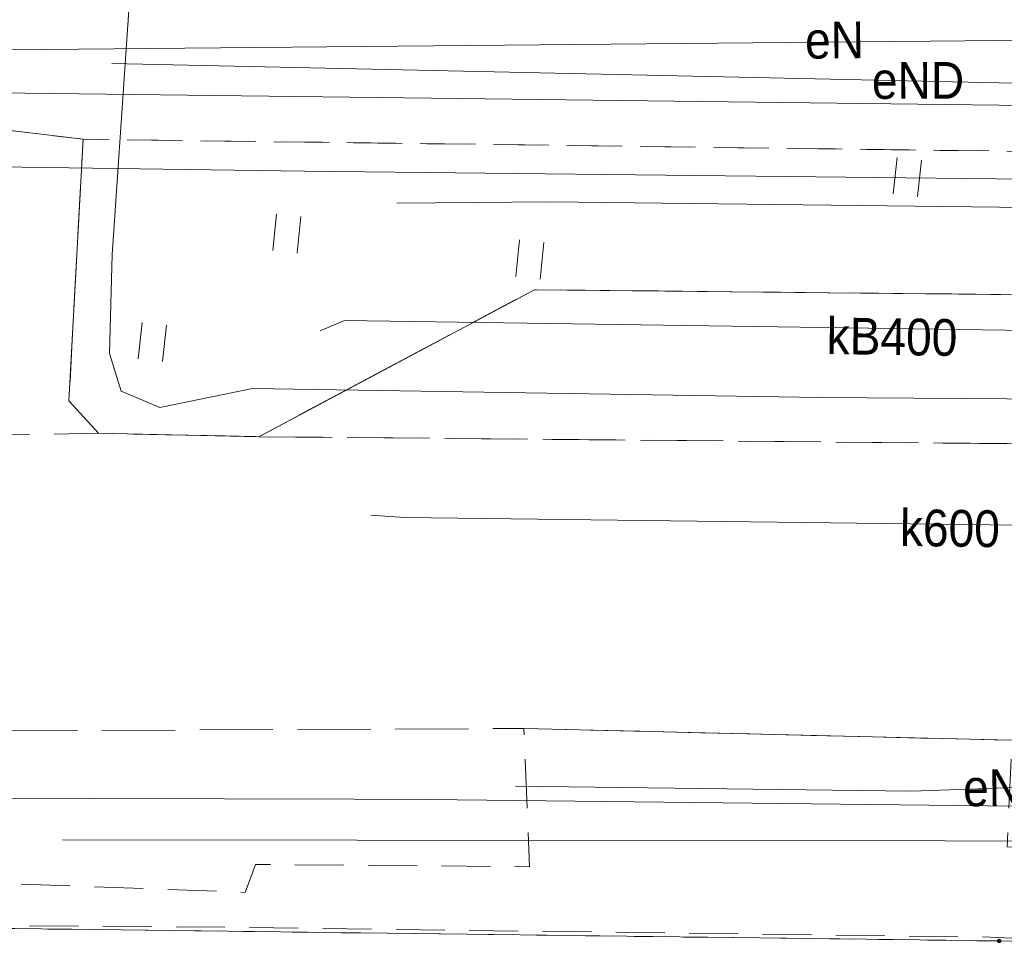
# Model space of a CAD drawing. Header units: millimetres. Extents: x -165388 to 921073, y -295343 to 494042.
# Tile 27 of 117: x 97197 to 117344, y 85080 to 103976. Entities that reach past the tile are written whole.
import ezdxf
from ezdxf.xclip import XClip

# ---------------------------------------------------------------- set-up
doc = ezdxf.new("R2010")
doc.units = ezdxf.units.MM
doc.header["$MEASUREMENT"] = 0
doc.header["$XCLIPFRAME"] = 0
for name, pattern in [('0.5_0.5', [1000, 500, -500]), ('1.5_0.5', [2000, 1500, -500]), ('mz1.0_0.5', [1500, 1000, -500])]:
    doc.linetypes.add(name, pattern=pattern)
for name, color, linetype, lineweight in [('20231207_mdcp_Kolska_2-4_6_0_Nr_pióra__1', 7, 'Continuous', 13), ('bg-woz-oz.6640.12006.2023.pge-1_rzut_5_219-działka ewidencyjna_Nr_pióra__7', 7, 'Continuous', 18), ('bg-woz-oz.6640.12006.2023.pge-1_rzut_5_chodnik (powierzchnia)_Nr_pióra__7', 7, 'Continuous', 18), ('bg-woz-oz.6640.12006.2023.pge-1_rzut_5_jezdnia (powierzchnia)_Nr_pióra__7', 7, 'Continuous', 18), ('bg-woz-oz.6640.12006.2023.pge-1_rzut_5_jezdnia_Nr_pióra__7', 7, 'Continuous', 18), ('bg-woz-oz.6640.12006.2023.pge-1_rzut_5_krawężnik (linia)_Nr_pióra__7', 7, 'Continuous', 18), ('bg-woz-oz.6640.12006.2023.pge-1_rzut_5_przewód telekomunikacyjny (linia)_Nr_pióra__30', 252, 'Continuous', 18), ('bg-woz-oz.6640.12006.2023.pge-1_rzut_5_trawnik (powierzchnia) - symbol_Nr_pióra__7', 7, 'Continuous', 18), ('bg-woz-oz.6640.12006.2023.pge-1_rzut_5_trawnik (powierzchnia)_Nr_pióra__7', 7, 'Continuous', 18)]:
    doc.layers.add(name, color=color, linetype=linetype, lineweight=lineweight)
for name, color, linetype in [('bg-woz-oz.6640.12006.2023.pge-1_rzut_5_203-punkt graniczny', 7, 'Continuous'), ('INW_GEO', 7, 'Continuous'), ('ZD_INNE', 7, 'Continuous')]:
    doc.layers.add(name, color=color, linetype=linetype)
for name, color, linetype, lineweight, true_color in [('bg-woz-oz.6640.12006.2023.pge-1_rzut_5_218-kontur użytku gruntowego_Nr_pióra__3', 7, 'Continuous', 18, 0x959595), ('bg-woz-oz.6640.12006.2023.pge-1_rzut_5_przewód elektroenergetyczny (linia)-Atr1_Nr_pióra__1', 7, 'Continuous', 18, 0x4c4c4c), ('bg-woz-oz.6640.12006.2023.pge-1_rzut_5_przewód elektroenergetyczny (linia)_Nr_pióra__1', 7, 'Continuous', 18, 0x4c4c4c), ('bg-woz-oz.6640.12006.2023.pge-1_rzut_5_przewód gazowy (linia)_Nr_pióra__40', 7, 'Continuous', 18, 0xbcbcbc), ('bg-woz-oz.6640.12006.2023.pge-1_rzut_5_przewód kanalizacyjny (linia)-Atr1_Nr_pióra__34', 7, 'Continuous', 18, 0x4b4b4b), ('bg-woz-oz.6640.12006.2023.pge-1_rzut_5_przewód kanalizacyjny (linia)_Nr_pióra__34', 7, 'Continuous', 18, 0x4b4b4b), ('bg-woz-oz.6640.12006.2023.pge-1_rzut_5_przewód wodociągowy (linia)_Nr_pióra__5', 7, 'Continuous', 18, 0x1d1d1d)]:
    doc.layers.add(name, color=color, linetype=linetype, lineweight=lineweight, true_color=true_color)
doc.styles.add('GENERATED_STYLE_1', font='txt')
picture_1 = doc.add_image_def('image1.tif', size_in_pixel=(4961, 3508))

# ---------------------------------------------------------------- blocks, each defined once
blk = doc.blocks.new('Rysunek_2_5', base_point=(-8071116841.925635, -4961354754.727498))
at = {"layer": 'bg-woz-oz.6640.12006.2023.pge-1_rzut_5_203-punkt graniczny', "linetype": 'Continuous', "lineweight": 0, "true_color": 0x000000}
blk.add_hatch(color=18, dxfattribs=at).paths.add_polyline_path([(117283.9435506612, 85122.37486895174, 0.9999999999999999), (117194.4528417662, 85131.93588331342, 0.9999999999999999)])
at = {"layer": 'bg-woz-oz.6640.12006.2023.pge-1_rzut_5_218-kontur użytku gruntowego_Nr_pióra__3', "linetype": '0.5_0.5', "flags": 128}
for points in [[(74775.64247045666, 85661.22948098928), (117239.1981966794, 85127.15537659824)], [(117239.1981966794, 85127.15537659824), (122740.2424458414, 85032.22302161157)]]:
    blk.add_lwpolyline(points, dxfattribs=at)
at = {"layer": 'bg-woz-oz.6640.12006.2023.pge-1_rzut_5_219-działka ewidencyjna_Nr_pióra__7', "linetype": 'Continuous', "flags": 128}
for points in [[(74775.64247045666, 85661.22948098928), (117239.1981966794, 85127.15537659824)], [(122740.2424458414, 85032.22302161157), (117239.1981966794, 85127.15537659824)]]:
    blk.add_lwpolyline(points, dxfattribs=at)
at = {"layer": 'bg-woz-oz.6640.12006.2023.pge-1_rzut_5_chodnik (powierzchnia)_Nr_pióra__7', "linetype": 'mz1.0_0.5', "flags": 128}
for points in [[(89493.34249831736, 95774.94817879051), (90096.7884901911, 95398.71296752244), (90205.9565614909, 101974.3256643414), (95168.99422276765, 101926.8159847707), (98495.7879409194, 101531.1601310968), (150689.0578148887, 100852.6471480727), (150701.8498722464, 104361.1420337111), (133577.381150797, 104289.9312116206), (107752.2141477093, 104675.6114186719), (106609.1041509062, 104707.2268929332), (100170.8720941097, 104972.6849505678), (99100.9353864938, 104936.1412711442), (93703.95699422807, 104969.6708805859), (93605.67006561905, 104708.6350983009), (69572.05951493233, 105013.5348848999), (25584.73952673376, 105499.2099106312), (22599.97361991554, 105707.4705250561), (10444.15177404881, 105829.516584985), (-9177.175723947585, 106015.0084206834), (-17474.35859125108, 106106.9675246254), (-21123.20843990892, 106406.2914038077), (-39548.1394790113, 106494.1332833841), (-39576.52712892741, 101710.0770408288), (-37109.1580837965, 102683.4680186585), (-22488.51722665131, 102569.6220258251), (-22503.73256765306, 96496.87400832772), (-22362.40012850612, 96501.88814196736), (-21870.32851576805, 96871.70637957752), (-21819.16457507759, 101492.4186896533), (-19335.52107494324, 101488.5506732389), (-19345.84903065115, 96873.53243585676), (-18949.76996071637, 96438.9966269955), (-17790.34254234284, 96465.97929019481), (-17384.57463495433, 96875.18877722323), (-17380.6206882, 101430.5465426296), (-9901.984619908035, 101395.8686674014), (-9895.612756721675, 96748.89552406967), (-9462.267105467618, 96380.77659346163), (-9231.443956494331, 96376.22971460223), (-9225.109693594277, 102459.9834792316), (-1310.025827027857, 102368.6194559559), (6786.164127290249, 102278.0202273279), (10144.44549567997, 102271.2197806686), (10088.39417248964, 96192.77768954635), (10280.50600830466, 96202.42356322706), (10752.69079674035, 96574.3664689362), (10759.87471267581, 102195.4116020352), (23258.02191067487, 102077.019803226), (23244.08158659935, 96486.86724063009), (23620.27383316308, 96054.45610079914), (23861.04039475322, 96048.84688649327), (23897.20489364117, 102129.4136475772), (25123.04919026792, 102119.1297294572), (25097.89043758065, 96047.444046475), (25298.88334963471, 96046.08417209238), (25738.73083479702, 96491.88030231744), (25780.37672583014, 102058.9590361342), (41876.50951836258, 101918.214163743), (45792.30190254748, 101952.419416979), (45707.48267695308, 95887.10774295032), (45950.37390757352, 95901.38535294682), (46355.0794813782, 96300.65142922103), (46427.61794198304, 101874.4865683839), (66431.0444407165, 101688.3996538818), (66641.81104954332, 102249.1825316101), (69560.84001343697, 102178.6849545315), (89562.52423953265, 101882.1581704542)], [(74724.82118289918, 86974.0574201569), (74760.3873834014, 85612.57475521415), (101429.5972241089, 85408.25521014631), (117056.6473742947, 85207.00021181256), (121150.061304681, 85021.09052427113), (121199.7783649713, 85015.77884890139), (132282.0940995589, 84917.91191883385), (136490.5796339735, 84679.48056384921), (148745.8356004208, 84546.81115411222), (148783.9529085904, 86503.8362108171), (117404.4551914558, 87050.48325285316), (117486.9778836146, 88952.47957482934), (117496.8364387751, 89233.0197840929), (107516.0299194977, 89474.68325588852), (107626.2560328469, 86646.97213098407), (102019.4036513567, 86692.86736194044), (101807.5747080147, 86122.14107066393), (95656.63926769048, 86346.84800356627), (95483.56460314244, 86797.78609238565)]]:
    blk.add_lwpolyline(points, close=True, dxfattribs=at)
at = {"layer": 'bg-woz-oz.6640.12006.2023.pge-1_rzut_5_jezdnia (powierzchnia)_Nr_pióra__7', "linetype": '1.5_0.5', "flags": 128}
blk.add_lwpolyline([(102089.563941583, 95444.94011811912), (146195.8224792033, 95037.07011602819), (143755.65092545, 98083.53738021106), (107731.0071941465, 98452.64988392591)], close=True, dxfattribs=at)
at = {"layer": 'bg-woz-oz.6640.12006.2023.pge-1_rzut_5_jezdnia_Nr_pióra__7', "linetype": '1.5_0.5', "flags": 128}
blk.add_lwpolyline([(10280.50600830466, 96202.42356322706), (10088.39417248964, 96192.77768954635), (4843.753966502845, 96240.20251166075), (686.812624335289, 96302.15951614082), (-9231.443956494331, 96376.22971460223), (-9462.267105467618, 96380.77659346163), (-17790.34254234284, 96465.97929019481), (-18949.76996071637, 96438.9966269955), (-22362.40012850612, 96501.88814196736), (-22503.73256765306, 96496.87400832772), (-38663.47763221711, 96795.26874050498), (-43885.04400942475, 96870.39912864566), (-52129.23795171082, 96705.27424942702), (-73059.82398614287, 96779.22199014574), (-74466.77437238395, 96788.74111175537), (-74398.3617182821, 93663.78995869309), (-74479.56750262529, 90926.92941892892), (-69715.3132269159, 90619.06389333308), (-53035.79098079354, 90667.41356812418), (-42029.45314068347, 90517.32251048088), (-34888.89308273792, 90518.76402366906), (-22610.56328658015, 90413.80017995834), (-20783.48252456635, 90288.99677097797), (3305.156760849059, 90028.50236929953), (7879.339015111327, 90012.48034276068), (10210.64432989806, 89994.71711460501), (26898.36771413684, 89931.56458437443), (33597.16829843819, 89939.97518811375), (41520.75084391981, 89928.15846018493), (50586.0835108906, 89683.73334687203), (61471.65567521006, 89626.99993886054), (91900.07037296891, 89403.2167866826), (107516.0299194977, 89474.68325588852), (117496.8364387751, 89233.0197840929), (121958.4541535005, 89198.8532030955), (142786.4190619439, 89105.69857619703), (148924.9040232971, 88952.7201987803), (158542.4360306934, 88699.58372414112), (167607.0887614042, 88354.66215293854), (165944.2896638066, 94817.88110081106), (165465.6460070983, 94667.88026690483), (164966.7331296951, 94610.55714450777), (164465.3131840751, 94623.90024308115), (164130.4241782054, 94689.84986748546), (155853.1281352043, 94779.68430146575), (149645.0392892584, 94940.09902421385), (146195.8224792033, 95037.07011602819), (102089.563941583, 95444.94011811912), (98808.32280311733, 95513.90810403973), (94002.63746269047, 95433.98055620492), (90096.7884901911, 95398.71296752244), (69004.21839673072, 95650.8773304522), (66795.42103223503, 95685.72277482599), (45950.37390757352, 95901.38535294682), (45707.48267695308, 95887.10774295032), (42170.21988984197, 95913.030218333), (25298.88334963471, 96046.08417209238), (25097.89043758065, 96047.444046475), (23861.04039475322, 96048.84688649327), (23620.27383316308, 96054.45610079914)], close=True, dxfattribs=at)
at = {"layer": 'bg-woz-oz.6640.12006.2023.pge-1_rzut_5_krawężnik (linia)_Nr_pióra__7', "linetype": 'Continuous', "flags": 128}
for points in [[(66795.42103223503, 95685.72277482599), (69004.21839673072, 95650.8773304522), (69481.71485960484, 96072.53729738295), (69560.84001343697, 102178.6849545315), (89562.52423953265, 101882.1581704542), (89493.34249831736, 95774.94817879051), (90096.7884901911, 95398.71296752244), (94002.63746269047, 95433.98055620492), (95106.3143145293, 96633.52105394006), (95168.99422276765, 101926.8159847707), (98495.7879409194, 101531.1601310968), (98205.85428830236, 96181.68927170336), (98808.32280311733, 95513.90810403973), (102089.563941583, 95444.94011811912), (107731.0071941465, 98452.64988392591), (143755.65092545, 98083.53738021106)], [(98495.7879409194, 101531.1601310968), (98205.85428830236, 96181.68927170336), (98808.32280311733, 95513.90810403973), (102089.563941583, 95444.94011811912), (107731.0071941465, 98452.64988392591), (143755.65092545, 98083.53738021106)], [(107516.0299194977, 89474.68325588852), (117496.8364387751, 89233.0197840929), (121958.4541535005, 89198.8532030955), (142786.4190619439, 89105.69857619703), (148924.9040232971, 88952.7201987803), (158542.4360306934, 88699.58372414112), (167607.0887614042, 88354.66215293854), (173253.8845073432, 87741.3124954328), (178602.4627471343, 86878.23034171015), (183445.7541005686, 85898.16459454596), (186382.0349974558, 85141.95397961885)]]:
    blk.add_lwpolyline(points, dxfattribs=at)
at = {"layer": 'bg-woz-oz.6640.12006.2023.pge-1_rzut_5_przewód elektroenergetyczny (linia)_Nr_pióra__1', "linetype": 'Continuous', "flags": 128}
for points in [[(64361.54077760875, 103780.0866728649), (69107.94804245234, 103775.8351871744), (93306.72965664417, 103322.5490143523), (115837.3553892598, 103540.2739802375), (123528.6700539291, 103613.6137647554), (127101.4571497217, 103543.6683008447), (146528.2506030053, 103137.5942677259), (148822.7533726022, 95621.30814790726)], [(235073.439642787, 86044.4027017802), (232669.6055252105, 101668.1820629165), (219649.4716200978, 101701.5451751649), (204197.5359441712, 101753.3514518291), (185165.3768280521, 101805.4993068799), (166386.0523561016, 101870.8624374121), (157128.3103143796, 101914.5921776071), (148285.0045766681, 101883.8736154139), (143376.2308554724, 102156.8947676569), (121297.8182304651, 102594.8399221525), (99083.3848407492, 103077.4880023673)], [(42553.03750000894, 87635.52149385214), (74841.12591203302, 88721.59088402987), (79018.12379527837, 88094.30412109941), (90771.57742064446, 88065.53085520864), (104042.4212981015, 88025.49619227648), (105550.9304739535, 88025.24054609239), (165276.8028164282, 87346.51166107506), (179375.2013193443, 85639.1278039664), (186053.0946375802, 84322.25998770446), (186331.8925732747, 84201.96156483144), (205355.4219659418, 76256.06140121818), (235097.692899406, 63303.1381862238), (237062.7912711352, 62399.2640869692)], [(154882.8350100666, 88145.21889295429), (148504.7306818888, 88032.14735351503), (124196.9539308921, 88406.56616631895), (122380.198978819, 88439.75419551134), (115454.9094447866, 88194.06157825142), (107339.8950006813, 88296.72888852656)], [(98070.4243099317, 87195.22396381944), (122153.667062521, 87166.61504842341), (124667.4383403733, 87350.60952790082), (132719.5204477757, 87506.08853437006), (140956.3629040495, 87320.00698428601), (153539.7514710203, 87152.28052157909), (161427.1297715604, 87083.99032615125), (167820.2765053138, 86773.0645481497), (170763.9088891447, 86368.06036159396), (176522.2068382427, 85762.91184313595), (182746.1877418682, 84715.79117141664), (187423.3305547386, 83592.5658531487), (190074.821902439, 82806.44014384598), (196720.8870640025, 79873.81028849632), (199893.4725001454, 78599.56476651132), (215791.6264506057, 71993.26466955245), (220493.1600010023, 70062.88069766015), (230005.9870323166, 66099.87402707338), (233812.6134919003, 64265.1001997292), (233922.1177762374, 62654.35229614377), (241762.2420443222, 59131.53361529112), (239971.6609222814, 54797.22637590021)]]:
    blk.add_lwpolyline(points, dxfattribs=at)
at = {"layer": 'bg-woz-oz.6640.12006.2023.pge-1_rzut_5_przewód gazowy (linia)_Nr_pióra__40', "linetype": 'Continuous', "flags": 128}
blk.add_lwpolyline([(-115114.6342614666, 104339.6341996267), (-21313.49421758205, 103872.1660468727), (35717.03350543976, 103380.8334758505), (52273.45272060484, 103030.0019327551), (134953.0554944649, 102010.891918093), (203985.4094628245, 100991.5756611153), (220481.4034085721, 100828.2242156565), (232074.0201678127, 100706.0084398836)], dxfattribs=at)
at = {"layer": 'bg-woz-oz.6640.12006.2023.pge-1_rzut_5_przewód kanalizacyjny (linia)_Nr_pióra__34', "linetype": 'Continuous', "flags": 128}
for points in [[(103347.0666799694, 97613.62332850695), (103842.0277573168, 97822.22230080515), (144408.6012961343, 97229.338449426), (145305.1658011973, 97525.77071636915)], [(104382.2846934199, 93842.30742231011), (105070.5047994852, 93788.89313619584), (143738.2690217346, 93308.36221389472), (144441.7442148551, 93303.60265262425)]]:
    blk.add_lwpolyline(points, dxfattribs=at)
at = {"layer": 'bg-woz-oz.6640.12006.2023.pge-1_rzut_5_przewód telekomunikacyjny (linia)_Nr_pióra__30', "linetype": 'Continuous', "flags": 128}
blk.add_lwpolyline([(206188.0014594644, 97980.54784722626), (197740.2226785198, 98169.05160620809), (175309.5412896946, 98604.40483596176), (161005.6448867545, 98764.86574299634), (156860.5578709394, 96019.67838499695), (149023.5765678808, 96183.15336108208), (146450.4423597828, 96196.5823918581), (128844.4405151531, 96136.58999744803), (113579.9849377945, 96248.82154352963), (101963.9119533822, 96433.88479668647), (100061.7029508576, 96043.75544656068), (99272.90152944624, 96379.45221364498), (99033.32512825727, 97149.25942756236), (99088.82219251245, 99174.82603434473), (99675.35997647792, 107771.1609182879), (99794.72495894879, 111147.5868383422), (100376.5923334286, 128172.1112187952), (100511.0426889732, 132160.3969531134), (100609.9257692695, 135156.8485442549), (100902.7918539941, 141380.9572719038)], dxfattribs=at)
at = {"layer": 'bg-woz-oz.6640.12006.2023.pge-1_rzut_5_przewód wodociągowy (linia)_Nr_pióra__5', "linetype": 'Continuous', "flags": 128}
for points in [[(-113111.5893702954, 103602.6734374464), (-112652.0677432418, 103573.6928544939), (-37624.855639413, 102939.7023478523), (-34047.81920462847, 102909.5305334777), (-26873.85950796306, 102847.0622347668), (-23374.92563761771, 102744.7794675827), (3309.241750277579, 102398.0651479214), (37827.88337301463, 101958.5420722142), (79735.75521353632, 101212.2995909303), (103031.8109951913, 100875.5727233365), (134623.6049123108, 100527.4963825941), (143364.6719204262, 100448.4550151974), (154878.8037179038, 100344.6813300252), (164042.8057108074, 100270.7389555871), (176038.1730878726, 99964.69734143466), (193947.3636066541, 99097.23265841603)], [(104913.0278732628, 100222.0262000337), (108053.6165107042, 100248.5405346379), (171823.8656586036, 99489.71009254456)]]:
    blk.add_lwpolyline(points, dxfattribs=at)
at = {"layer": 'bg-woz-oz.6640.12006.2023.pge-1_rzut_5_trawnik (powierzchnia) - symbol_Nr_pióra__7', "linetype": 'Continuous'}
for p, q in [((115069.8032462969, 100413.1178101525), (115149.4783675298, 101158.8737182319)), ((115566.9738519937, 100360.0010639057), (115646.6489722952, 101105.7569719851)), ((102374.9543689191, 99255.18345739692), (102454.6294892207, 100000.9393654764)), ((102872.1249746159, 99202.06671021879), (102951.8000958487, 99947.82261829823)), ((107346.6604258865, 98724.0159874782), (107426.3355461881, 99469.77189555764)), ((107843.8310315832, 98670.89924030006), (107923.5061528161, 99416.6551483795)), ((99623.51760547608, 97034.91416294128), (99703.19272577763, 97780.67007195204)), ((100120.6882111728, 96981.79741576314), (100200.3633314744, 97727.55332477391))]:
    blk.add_line(p, q, dxfattribs=at)
at = {"layer": 'bg-woz-oz.6640.12006.2023.pge-1_rzut_5_trawnik (powierzchnia)_Nr_pióra__7', "linetype": 'mz1.0_0.5', "flags": 128}
blk.add_lwpolyline([(146195.8224792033, 95037.07011602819), (149645.0392892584, 94940.09902421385), (150755.8549465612, 96018.19390617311), (150689.0578148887, 100852.6471480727), (98495.7879409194, 101531.1601310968), (98205.85428830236, 96181.68927170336), (98808.32280311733, 95513.90810403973), (102089.563941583, 95444.94011811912), (107731.0071941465, 98452.64988392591), (143755.65092545, 98083.53738021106)], close=True, dxfattribs=at)
at = {"layer": 'bg-woz-oz.6640.12006.2023.pge-1_rzut_5_przewód elektroenergetyczny (linia)-Atr1_Nr_pióra__1', "linetype": 'Continuous', "char_height": 750, "attachment_point": 4, "style": 'GENERATED_STYLE_1'}
for s, insert, rotation in [('\\A1;{\\W0.900000x;\\fArial|b0|i0|c238|p38;eN}', (113266.7187872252, 103548.5629315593), 0.552761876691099), ('\\A1;{\\W0.900000x;\\fArial|b0|i0|c238|p38;eND}', (114635.4742636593, 102726.7180841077), 0.1277619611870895), ('\\A1;{\\W0.900000x;\\fArial|b0|i0|c238|p38;eND-n}', (116501.3887196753, 88252.00992471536), 0.5627618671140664)]:
    blk.add_mtext(s, dxfattribs=dict(at, insert=insert, rotation=rotation))
at = {"layer": 'bg-woz-oz.6640.12006.2023.pge-1_rzut_5_przewód kanalizacyjny (linia)-Atr1_Nr_pióra__34', "linetype": 'Continuous', "char_height": 750, "attachment_point": 4, "style": 'GENERATED_STYLE_1'}
for s, insert, rotation in [('\\A1;{\\W0.900000x;\\fArial|b0|i0|c238|p38;kB400}', (113710.1538697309, 97505.21749014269), 359.1677619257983), ('\\A1;{\\W0.900000x;\\fArial|b0|i0|c238|p38;k600}', (115209.089366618, 93580.22901736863), 359.27476188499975)]:
    blk.add_mtext(s, dxfattribs=dict(at, insert=insert, rotation=rotation))
blk = doc.blocks.new('Rysunek_3_6', base_point=(188221.5929863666, 121798.6003440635))
at = {"layer": '20231207_mdcp_Kolska_2-4_6_0_Nr_pióra__1'}
image = blk.add_image(picture_1, insert=(75928.03021990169, 59123.25048484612), size_in_units=(209999.7916666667, 148500.0416666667), rotation=-6.098238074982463, dxfattribs=at)
image.set_boundary_path([(-0.5, -0.5), (4960.5, 3507.5)])

msp = doc.modelspace()

# ---------------------------------------------------------------- block references
at = {"layer": 'INW_GEO', "color": 151, "linetype": 'Continuous', "lineweight": 13, "true_color": 0x80c2ff}
ref = msp.add_blockref('Rysunek_2_5', (-8071116841.925635, -4961354754.727498), dxfattribs=at)
XClip(ref).set_block_clipping_path([(-195425.9394250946, -263123.0086484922), (606609.6817159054, -348810.9449165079), (694192.2923495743, 470958.7517303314), (-107843.3287914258, 556646.6879983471)])
at = {"layer": 'ZD_INNE', "color": 151, "linetype": 'Continuous', "lineweight": 13, "true_color": 0x80c2ff}
ref = msp.add_blockref('Rysunek_3_6', (188221.5929863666, 121798.6003440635), dxfattribs=at)
XClip(ref).set_block_clipping_path([(75928.03021990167, 59123.2504848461), (284739.4774660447, 36814.2388748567), (300515.1557528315, 184473.9502032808), (91703.70850668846, 206782.9618132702)])

doc.saveas('drawing.dxf')
